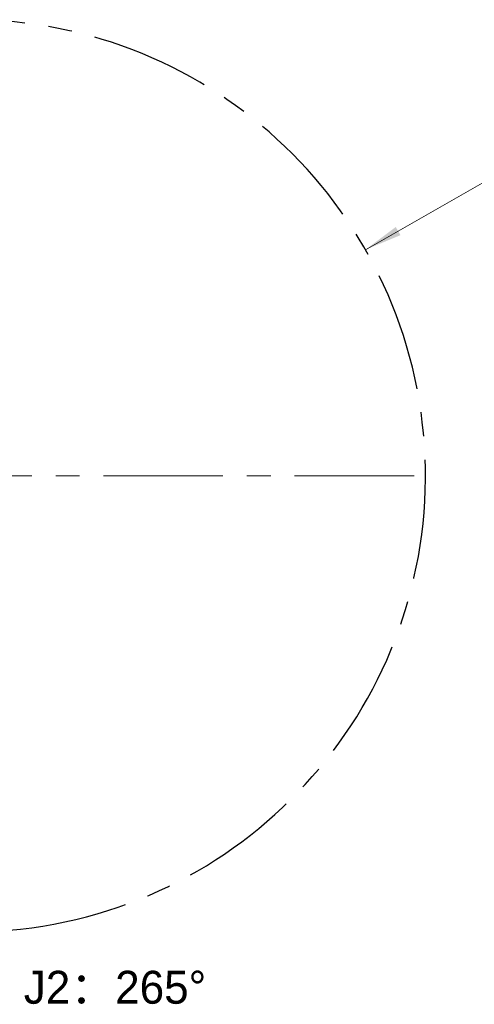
# Model space of a CAD drawing. Header units: millimetres. Extents: x 0 to 420, y 0 to 297.
# Tile 7 of 21: x 143 to 191, y 128 to 233. Entities that reach past the tile are written whole.
import ezdxf

# ---------------------------------------------------------------- set-up
doc = ezdxf.new("R2010")
doc.units = ezdxf.units.MM
doc.linetypes.add('CENTERX2', pattern=[20.32, 12.7, -2.54, 2.54, -2.54])
doc.layers.add('中心线层', color=6, linetype='CENTERX2', lineweight=25)
doc.layers.add('标注层', color=150, linetype='Continuous', lineweight=18)
doc.styles.add('SLDTEXTSTYLE0', font='txt')
doc.styles.add('SLDTEXTSTYLE22', font='txt')
doc.dimstyles.new('SLDDIMSTYLE0', dxfattribs={"dimtxt": 3.5, "dimasz": 4, "dimexe": 0, "dimexo": 0.0625, "dimgap": 0.875, "dimtad": 0, "dimtih": 1, "dimtoh": 1, "dimlfac": 20, "dimrnd": 1e-09, "dimzin": 12, "dimdsep": 46, "dimtxsty": 'SLDTEXTSTYLE22', "dimcen": 0, "dimdle": 8, "dimadec": 0, "dimazin": 3, "dimtfac": 1, "dimtdec": 3, "dimtofl": 0, "dimtmove": 0, "dimatfit": 3, "dimfxl": 0, "dimfrac": 2, "dimtolj": 1, "dimarcsym": 0})

# ---------------------------------------------------------------- blocks, each defined once
blk = doc.blocks.new('*X25')
at = {"layer": '标注层'}
for points in [[(179.77, 208.19), (183.49, 209.73), (182.99, 210.6)], [(95.53, 160.1), (91.8, 158.55), (92.3, 157.68)]]:
    blk.add_hatch(color=256, dxfattribs=at).paths.add_polyline_path(points, flags=0)
for p, q in [((179.77, 208.19), (192.91, 215.69)), ((192.91, 215.69), (207.58, 215.69)), ((95.53, 160.1), (90.31, 157.12))]:
    blk.add_line(p, q, dxfattribs=at)
at = {"layer": '标注层', "char_height": 3.5, "attachment_point": 1, "style": 'SLDTEXTSTYLE22'}
for s, insert, width in [('1940', (198.64, 220.31), 18.3799), ('%%C', (193.91, 219.67), 4.6927)]:
    blk.add_mtext(s, dxfattribs=dict(at, insert=insert, width=width))

msp = doc.modelspace()

# ---------------------------------------------------------------- linework, layer by layer
at = {"layer": '中心线层', "linetype": 'CENTERX2', "lineweight": 18}
msp.add_line((184.9353, 184.14111), (92.39574, 184.14111), dxfattribs=at)
at = {"layer": '中心线层'}
msp.add_arc((137.64574, 184.14111), 48.5, 275, 265, dxfattribs=at)

# ---------------------------------------------------------------- texts
at = {"layer": '标注层', "insert": (143.43536, 131.5181), "char_height": 3.5, "width": 38.3240223, "attachment_point": 1, "style": 'SLDTEXTSTYLE0'}
msp.add_mtext('J2：265%%D', dxfattribs=at)

# ---------------------------------------------------------------- dimensions: what is measured, and where the dimension line sits
at = {"layer": '标注层'}
dim = msp.add_diameter_dim_2p(p1=(179.76605, 208.18542), p2=(95.52542, 160.09679), dimstyle='SLDDIMSTYLE0', override={"dimscale": 1, "dimpost": '%%C<>', "dimsah": 1, "dimtzin": 12}, dxfattribs=at)
dim.commit()
dim.dimension.update_dxf_attribs({"geometry": '*X25', "text_midpoint": (197.94685, 218.56391), "dimtype": 163})

doc.saveas('drawing.dxf')
